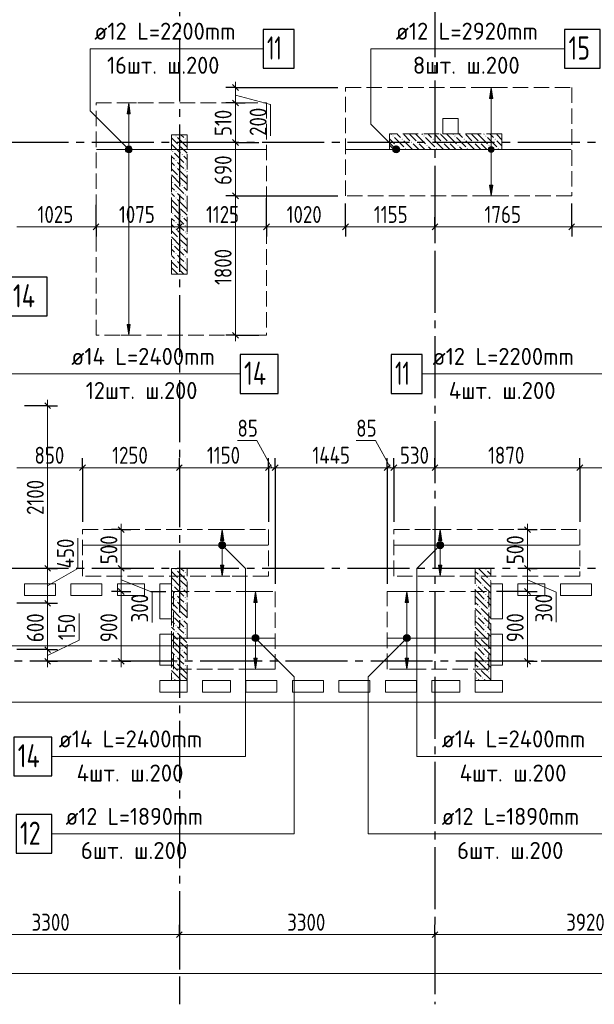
# Model space of a CAD drawing. Header units: millimetres. Extents: x 0 to 61017, y 0 to 42000.
# Tile 11 of 30: x 29479 to 36897, y 15970 to 28686. Entities that reach past the tile are written whole.
import ezdxf

# ---------------------------------------------------------------- set-up
doc = ezdxf.new("R2010")
doc.units = ezdxf.units.MM
doc.linetypes.add('______2', pattern=[270, 200, -70])
doc.linetypes.add('______5', pattern=[1100, 800, -100, 100, -100])
for name, color, linetype, lineweight in [('Standard', 7, 'Continuous', 25), ('ДОП Верх по Х', 7, 'Continuous', 25), ('ЖБ Пилон', 180, 'Continuous', 25), ('Оси', 40, '______5', 18), ('Позиционная метка номер позиции', 7, 'Continuous', 13), ('Примечания', 7, 'Continuous', 25)]:
    doc.layers.add(name, color=color, linetype=linetype, lineweight=lineweight)
doc.layers.add('ЖБ Перекрытие верхний уровень', color=7, linetype='Continuous', lineweight=25, true_color=0xe0e0ff)
doc.styles.add('GOST 2.304-81', font='txt')
doc.styles.add('ISOCPEUR', font='txt')

msp = doc.modelspace()

# ---------------------------------------------------------------- hatches: boundary and pattern name
at = {"layer": 'ДОП Верх по Х', "linetype": 'Continuous', "lineweight": 13, "transparency": 33554687}
for points in [[(35585, 27670), (35565, 27810), (35545, 27670)], [(30907, 27470), (30887, 27610), (30867, 27470)], [(30849, 27010), (30924, 27010), (30919, 27029)], [(30849, 27010), (30919, 27029), (30855, 27029)], [(30855, 26991), (30924, 27010), (30849, 27010)], [(30855, 27029), (30919, 27029), (30906, 27042)], [(30855, 27029), (30906, 27042), (30868, 27042)], [(30855, 26991), (30919, 26991), (30924, 27010)], [(30868, 26978), (30919, 26991), (30855, 26991)], [(30868, 27042), (30906, 27042), (30887, 27048)], [(30868, 26978), (30906, 26978), (30919, 26991)], [(30906, 26978), (30868, 26978), (30887, 26972)], [(35527, 27010), (35602, 27010), (35597, 27029)], [(35527, 27010), (35597, 27029), (35533, 27029)], [(35533, 26991), (35602, 27010), (35527, 27010)], [(35533, 27029), (35597, 27029), (35584, 27042)], [(35533, 27029), (35584, 27042), (35546, 27042)], [(35533, 26991), (35597, 26991), (35602, 27010)], [(35546, 26978), (35597, 26991), (35533, 26991)], [(35546, 27042), (35584, 27042), (35565, 27048)], [(35546, 26978), (35584, 26978), (35597, 26991)], [(35584, 26978), (35546, 26978), (35565, 26972)], [(32113, 21960), (32093, 22100), (32073, 21960)], [(34927, 21960), (34907, 22100), (34887, 21960)], [(32056, 21900), (32131, 21900), (32126, 21919)], [(32056, 21900), (32126, 21919), (32061, 21919)], [(32061, 21881), (32131, 21900), (32056, 21900)], [(32061, 21919), (32126, 21919), (32112, 21932)], [(32061, 21919), (32112, 21932), (32075, 21932)], [(32061, 21881), (32126, 21881), (32131, 21900)], [(32075, 21868), (32126, 21881), (32061, 21881)], [(32075, 21932), (32112, 21932), (32093, 21938)], [(32075, 21868), (32112, 21868), (32126, 21881)], [(34869, 21900), (34944, 21900), (34939, 21919)], [(34869, 21900), (34939, 21919), (34874, 21919)], [(34874, 21881), (34944, 21900), (34869, 21900)], [(34874, 21919), (34939, 21919), (34925, 21932)], [(34874, 21919), (34925, 21932), (34888, 21932)], [(34874, 21881), (34939, 21881), (34944, 21900)], [(34888, 21868), (34939, 21881), (34874, 21881)], [(34888, 21932), (34925, 21932), (34907, 21938)], [(34888, 21868), (34925, 21868), (34939, 21881)], [(32112, 21868), (32075, 21868), (32093, 21862)], [(34925, 21868), (34888, 21868), (34907, 21862)], [(32543, 21160), (32523, 21300), (32503, 21160)], [(34497, 21160), (34477, 21300), (34457, 21160)], [(32490, 20719), (32555, 20719), (32541, 20732)], [(32490, 20719), (32541, 20732), (32504, 20732)], [(32504, 20732), (32541, 20732), (32523, 20738)], [(34445, 20719), (34509, 20719), (34496, 20732)], [(34445, 20719), (34496, 20732), (34458, 20732)], [(34458, 20732), (34496, 20732), (34477, 20738)], [(32485, 20700), (32560, 20700), (32555, 20719)], [(32485, 20700), (32555, 20719), (32490, 20719)], [(32490, 20681), (32560, 20700), (32485, 20700)], [(32490, 20681), (32555, 20681), (32560, 20700)], [(32504, 20668), (32555, 20681), (32490, 20681)], [(32504, 20668), (32541, 20668), (32555, 20681)], [(32541, 20668), (32504, 20668), (32523, 20662)], [(34440, 20700), (34515, 20700), (34509, 20719)], [(34440, 20700), (34509, 20719), (34445, 20719)], [(34445, 20681), (34515, 20700), (34440, 20700)], [(34445, 20681), (34509, 20681), (34515, 20700)], [(34458, 20668), (34509, 20681), (34445, 20681)], [(34458, 20668), (34496, 20668), (34509, 20681)], [(34496, 20668), (34458, 20668), (34477, 20662)]]:
    msp.add_hatch(color=7, dxfattribs=at).paths.add_polyline_path(points)
for points in [[(35585, 26550), (35565, 26410), (35545, 26550)], [(30907, 24750), (30887, 24610), (30867, 24750)], [(32113, 21640), (32093, 21500), (32073, 21640)], [(34927, 21640), (34907, 21500), (34887, 21640)], [(32543, 20440), (32523, 20300), (32503, 20440)], [(34497, 20440), (34477, 20300), (34457, 20440)]]:
    msp.add_hatch(color=7, dxfattribs=at).paths.add_polyline_path(points, flags=16)
at = {"layer": 'ЖБ Пилон', "linetype": 'Continuous', "lineweight": 18, "transparency": 33554687}
for points in [[(31490, 27183), (31497, 27190), (31503, 27183), (31497, 27177)], [(31610, 27143), (31617, 27150), (31623, 27143), (31617, 27137)], [(34290, 27183), (34297, 27190), (34303, 27183), (34297, 27177)], [(34410, 27143), (34417, 27150), (34423, 27143), (34417, 27137)], [(34530, 27103), (34537, 27110), (34543, 27103), (34537, 27097)], [(34610, 27103), (34617, 27110), (34623, 27103), (34617, 27097)], [(34690, 27183), (34697, 27190), (34703, 27183), (34697, 27177)], [(34810, 27143), (34817, 27150), (34823, 27143), (34817, 27137)], [(34930, 27103), (34937, 27110), (34943, 27103), (34937, 27097)], [(35010, 27103), (35017, 27110), (35023, 27103), (35017, 27097)], [(35090, 27183), (35097, 27190), (35103, 27183), (35097, 27177)], [(35210, 27143), (35217, 27150), (35223, 27143), (35217, 27137)], [(35330, 27103), (35337, 27110), (35343, 27103), (35337, 27097)], [(35410, 27103), (35417, 27110), (35423, 27103), (35417, 27097)], [(35490, 27183), (35497, 27190), (35503, 27183), (35497, 27177)], [(35610, 27143), (35617, 27150), (35623, 27143), (35617, 27137)], [(31450, 26983), (31457, 26990), (31463, 26983), (31457, 26977)], [(31530, 27063), (31537, 27070), (31543, 27063), (31537, 27057)], [(34330, 27063), (34337, 27070), (34343, 27063), (34337, 27057)], [(34450, 27023), (34457, 27030), (34463, 27023), (34457, 27017)], [(34730, 27063), (34737, 27070), (34743, 27063), (34737, 27057)], [(34850, 27023), (34857, 27030), (34863, 27023), (34857, 27017)], [(35130, 27063), (35137, 27070), (35143, 27063), (35137, 27057)], [(35250, 27023), (35257, 27030), (35263, 27023), (35257, 27017)], [(35530, 27063), (35537, 27070), (35543, 27063), (35537, 27057)], [(35650, 27023), (35657, 27030), (35663, 27023), (35657, 27017)], [(31490, 26863), (31497, 26870), (31503, 26863), (31497, 26857)], [(31570, 26943), (31577, 26950), (31583, 26943), (31577, 26937)], [(31490, 26783), (31497, 26790), (31503, 26783), (31497, 26777)], [(31610, 26823), (31617, 26830), (31623, 26823), (31617, 26817)], [(31610, 26743), (31617, 26750), (31623, 26743), (31617, 26737)], [(31450, 26583), (31457, 26590), (31463, 26583), (31457, 26577)], [(31530, 26663), (31537, 26670), (31543, 26663), (31537, 26657)], [(31490, 26463), (31497, 26470), (31503, 26463), (31497, 26457)], [(31570, 26543), (31577, 26550), (31583, 26543), (31577, 26537)], [(31490, 26383), (31497, 26390), (31503, 26383), (31497, 26377)], [(31610, 26423), (31617, 26430), (31623, 26423), (31617, 26417)], [(31610, 26343), (31617, 26350), (31623, 26343), (31617, 26337)], [(31530, 26263), (31537, 26270), (31543, 26263), (31537, 26257)], [(31450, 26183), (31457, 26190), (31463, 26183), (31457, 26177)], [(31490, 26063), (31497, 26070), (31503, 26063), (31497, 26057)], [(31570, 26143), (31577, 26150), (31583, 26143), (31577, 26137)], [(31490, 25983), (31497, 25990), (31503, 25983), (31497, 25977)], [(31610, 26023), (31617, 26030), (31623, 26023), (31617, 26017)], [(31610, 25943), (31617, 25950), (31623, 25943), (31617, 25937)], [(31530, 25863), (31537, 25870), (31543, 25863), (31537, 25857)], [(31450, 25783), (31457, 25790), (31463, 25783), (31457, 25777)], [(31570, 25743), (31577, 25750), (31583, 25743), (31577, 25737)], [(31490, 25663), (31497, 25670), (31503, 25663), (31497, 25657)], [(31490, 25583), (31497, 25590), (31503, 25583), (31497, 25577)], [(31610, 25623), (31617, 25630), (31623, 25623), (31617, 25617)], [(31530, 25463), (31537, 25470), (31543, 25463), (31537, 25457)], [(31610, 25543), (31617, 25550), (31623, 25543), (31617, 25537)], [(31490, 21583), (31497, 21590), (31503, 21583), (31497, 21577)], [(31610, 21543), (31617, 21550), (31623, 21543), (31617, 21537)], [(35410, 21503), (35417, 21510), (35423, 21503), (35417, 21497)], [(35490, 21583), (35497, 21590), (35503, 21583), (35497, 21577)], [(31450, 21383), (31457, 21390), (31463, 21383), (31457, 21377)], [(31530, 21463), (31537, 21470), (31543, 21463), (31537, 21457)], [(35370, 21383), (35377, 21390), (35383, 21383), (35377, 21377)], [(35450, 21383), (35457, 21390), (35463, 21383), (35457, 21377)], [(35530, 21463), (35537, 21470), (35543, 21463), (35537, 21457)], [(31490, 21263), (31497, 21270), (31503, 21263), (31497, 21257)], [(31570, 21343), (31577, 21350), (31583, 21343), (31577, 21337)], [(35490, 21263), (35497, 21270), (35503, 21263), (35497, 21257)], [(31490, 21183), (31497, 21190), (31503, 21183), (31497, 21177)], [(31610, 21223), (31617, 21230), (31623, 21223), (31617, 21217)], [(31610, 21143), (31617, 21150), (31623, 21143), (31617, 21137)], [(35410, 21103), (35417, 21110), (35423, 21103), (35417, 21097)], [(35490, 21183), (35497, 21190), (35503, 21183), (35497, 21177)], [(31450, 20983), (31457, 20990), (31463, 20983), (31457, 20977)], [(31530, 21063), (31537, 21070), (31543, 21063), (31537, 21057)], [(35370, 20983), (35377, 20990), (35383, 20983), (35377, 20977)], [(35450, 20983), (35457, 20990), (35463, 20983), (35457, 20977)], [(35530, 21063), (35537, 21070), (35543, 21063), (35537, 21057)], [(31490, 20863), (31497, 20870), (31503, 20863), (31497, 20857)], [(31570, 20943), (31577, 20950), (31583, 20943), (31577, 20937)], [(35490, 20863), (35497, 20870), (35503, 20863), (35497, 20857)], [(31490, 20783), (31497, 20790), (31503, 20783), (31497, 20777)], [(31610, 20823), (31617, 20830), (31623, 20823), (31617, 20817)], [(31610, 20743), (31617, 20750), (31623, 20743), (31617, 20737)], [(35490, 20783), (35497, 20790), (35503, 20783), (35497, 20777)], [(31530, 20663), (31537, 20670), (31543, 20663), (31537, 20657)], [(35410, 20703), (35417, 20710), (35423, 20703), (35417, 20697)], [(35530, 20663), (35537, 20670), (35543, 20663), (35537, 20657)], [(31450, 20583), (31457, 20590), (31463, 20583), (31457, 20577)], [(31570, 20543), (31577, 20550), (31583, 20543), (31577, 20537)], [(35370, 20583), (35377, 20590), (35383, 20583), (35377, 20577)], [(35450, 20583), (35457, 20590), (35463, 20583), (35457, 20577)], [(31490, 20463), (31497, 20470), (31503, 20463), (31497, 20457)], [(31490, 20383), (31497, 20390), (31503, 20383), (31497, 20377)], [(31610, 20423), (31617, 20430), (31623, 20423), (31617, 20417)], [(31610, 20343), (31617, 20350), (31623, 20343), (31617, 20337)], [(35490, 20463), (35497, 20470), (35503, 20463), (35497, 20457)], [(35490, 20383), (35497, 20390), (35503, 20383), (35497, 20377)], [(31530, 20263), (31537, 20270), (31543, 20263), (31537, 20257)], [(35410, 20303), (35417, 20310), (35423, 20303), (35417, 20297)], [(35530, 20263), (35537, 20270), (35543, 20263), (35537, 20257)], [(31450, 20183), (31457, 20190), (31463, 20183), (31457, 20177)], [(35370, 20183), (35377, 20190), (35383, 20183), (35377, 20177)], [(35450, 20183), (35457, 20190), (35463, 20183), (35457, 20177)]]:
    msp.add_hatch(color=7, dxfattribs=at).paths.add_polyline_path(points, flags=16)
at = {"layer": 'Позиционная метка номер позиции', "linetype": 'Continuous', "lineweight": 13, "transparency": 33554687}
for points in [[(30855, 26978), (30898, 27053), (30843, 26999)], [(30843, 26999), (30898, 27053), (30875, 27053)], [(30843, 26999), (30875, 27053), (30843, 27021)], [(30843, 27021), (30875, 27053), (30855, 27042)], [(30855, 26978), (30919, 27042), (30898, 27053)], [(30875, 26967), (30919, 27042), (30855, 26978)], [(30875, 26967), (30930, 27021), (30919, 27042)], [(30898, 26967), (30930, 27021), (30875, 26967)], [(30898, 26967), (30930, 26999), (30930, 27021)], [(30930, 26999), (30898, 26967), (30919, 26978)], [(34307, 26978), (34350, 27053), (34296, 26999)], [(34296, 26999), (34350, 27053), (34328, 27053)], [(34296, 26999), (34328, 27053), (34296, 27021)], [(34296, 27021), (34328, 27053), (34307, 27042)], [(34307, 26978), (34371, 27042), (34350, 27053)], [(34328, 26967), (34371, 27042), (34307, 26978)], [(34328, 26967), (34382, 27021), (34371, 27042)], [(34350, 26967), (34382, 27021), (34328, 26967)], [(34350, 26967), (34382, 26999), (34382, 27021)], [(34382, 26999), (34350, 26967), (34371, 26978)], [(32050, 21911), (32082, 21943), (32062, 21932)], [(32082, 21943), (32050, 21911), (32050, 21889)], [(32082, 21943), (32050, 21889), (32105, 21943)], [(32105, 21943), (32050, 21889), (32062, 21868)], [(32105, 21943), (32062, 21868), (32125, 21932)], [(32125, 21932), (32062, 21868), (32082, 21857)], [(32125, 21932), (32082, 21857), (32137, 21911)], [(32137, 21911), (32082, 21857), (32105, 21857)], [(32137, 21911), (32105, 21857), (32137, 21889)], [(32137, 21889), (32105, 21857), (32125, 21868)], [(34938, 21868), (34875, 21932), (34863, 21911)], [(34938, 21868), (34863, 21911), (34918, 21857)], [(34918, 21857), (34863, 21911), (34863, 21889)], [(34918, 21857), (34863, 21889), (34895, 21857)], [(34895, 21857), (34863, 21889), (34875, 21868)], [(34950, 21889), (34895, 21943), (34875, 21932)], [(34950, 21889), (34875, 21932), (34938, 21868)], [(34950, 21911), (34918, 21943), (34895, 21943)], [(34950, 21911), (34895, 21943), (34950, 21889)], [(34918, 21943), (34950, 21911), (34938, 21932)], [(32479, 20711), (32511, 20743), (32491, 20732)], [(32511, 20743), (32479, 20711), (32479, 20689)], [(32511, 20743), (32479, 20689), (32534, 20743)], [(32534, 20743), (32479, 20689), (32491, 20668)], [(32534, 20743), (32491, 20668), (32555, 20732)], [(32555, 20732), (32491, 20668), (32511, 20657)], [(32555, 20732), (32511, 20657), (32566, 20711)], [(34509, 20668), (34445, 20732), (34434, 20711)], [(34521, 20689), (34466, 20743), (34445, 20732)], [(34521, 20689), (34445, 20732), (34509, 20668)], [(34521, 20711), (34489, 20743), (34466, 20743)], [(34521, 20711), (34466, 20743), (34521, 20689)], [(34489, 20743), (34521, 20711), (34509, 20732)], [(32566, 20711), (32511, 20657), (32534, 20657)], [(32566, 20711), (32534, 20657), (32566, 20689)], [(32566, 20689), (32534, 20657), (32555, 20668)], [(34509, 20668), (34434, 20711), (34489, 20657)], [(34489, 20657), (34434, 20711), (34434, 20689)], [(34489, 20657), (34434, 20689), (34466, 20657)], [(34466, 20657), (34434, 20689), (34445, 20668)]]:
    msp.add_hatch(color=7, dxfattribs=at).paths.add_polyline_path(points)

# ---------------------------------------------------------------- linework, layer by layer
at = {"layer": 'Standard', "color": 7, "linetype": 'Continuous', "lineweight": 25, "transparency": 33554687}
for p, q in [((32302, 27772), (32227, 27848)), ((32302, 27572), (32227, 27648)), ((32302, 27063), (32227, 27138)), ((32302, 26372), (32227, 26448)), ((30502, 26048), (30427, 25972)), ((31577, 26048), (31502, 25972)), ((32702, 26048), (32627, 25972)), ((33722, 26048), (33647, 25972)), ((34877, 26048), (34802, 25972)), ((36642, 26048), (36567, 25972)), ((32302, 24572), (32227, 24648)), ((29802, 23738), (29877, 23663)), ((30252, 22862), (30327, 22938)), ((31502, 22862), (31577, 22938)), ((32652, 22862), (32727, 22938)), ((32739, 22862), (32814, 22938)), ((34185, 22862), (34260, 22938)), ((34272, 22862), (34347, 22938)), ((34802, 22862), (34877, 22938)), ((36672, 22862), (36747, 22938)), ((30752, 22138), (30827, 22062)), ((35997, 22138), (36072, 22062)), ((29802, 21638), (29877, 21562)), ((30752, 21638), (30827, 21562)), ((35997, 21638), (36072, 21562)), ((30752, 21338), (30827, 21262)), ((35997, 21338), (36072, 21262)), ((29802, 21187), (29877, 21112)), ((29802, 20587), (29877, 20512)), ((29802, 20438), (29877, 20362)), ((30752, 20438), (30827, 20362)), ((35997, 20438), (36072, 20362)), ((31502, 16833), (31577, 16907)), ((34802, 16833), (34877, 16907))]:
    msp.add_line(p, q, dxfattribs=at)
at = {"layer": 'Standard', "color": 7, "linetype": 'Continuous', "lineweight": 13, "transparency": 33554687}
for p, q in [((32265, 27810), (32265, 27885)), ((32265, 27610), (32265, 27810)), ((32265, 27710), (32717, 27592)), ((32265, 27100), (32265, 27610)), ((32717, 27592), (32717, 27185)), ((32265, 26410), (32265, 27100)), ((30465, 26010), (29440, 26010)), ((31540, 26010), (30465, 26010)), ((32665, 26010), (31540, 26010)), ((33685, 26010), (32665, 26010)), ((34840, 26010), (33685, 26010)), ((36605, 26010), (34840, 26010)), ((37560, 26010), (36605, 26010)), ((32265, 24610), (32265, 24535)), ((29840, 23700), (29840, 23775)), ((32540, 23250), (32290, 23250)), ((32733, 22900), (32540, 23250)), ((34073, 23250), (33823, 23250)), ((34266, 22900), (34073, 23250)), ((29440, 22900), (30290, 22900)), ((30290, 22900), (31540, 22900)), ((31540, 22900), (32690, 22900)), ((32690, 22900), (32777, 22900)), ((32777, 22900), (34223, 22900)), ((34223, 22900), (34310, 22900)), ((34310, 22900), (34840, 22900)), ((34840, 22900), (36710, 22900)), ((36710, 22900), (37560, 22900)), ((30790, 22100), (30790, 22175)), ((36035, 22100), (36035, 22175)), ((30790, 22100), (30790, 21600)), ((36035, 22100), (36035, 21600)), ((30230, 21600), (30230, 21991)), ((29840, 21375), (30230, 21600)), ((29840, 21600), (29840, 21150)), ((30790, 21450), (31188, 21293)), ((36035, 21450), (36404, 21294)), ((30790, 21300), (30790, 20400)), ((31188, 21293), (31188, 20902)), ((36035, 21300), (36035, 20400)), ((36404, 21294), (36404, 20903)), ((29840, 21150), (29840, 20550)), ((30245, 20673), (30245, 21017)), ((29840, 20475), (30245, 20673)), ((29840, 20550), (29840, 20400)), ((29840, 20400), (29840, 20325)), ((30790, 20400), (30790, 20325)), ((36035, 20400), (36035, 20325)), ((28240, 16870), (31540, 16870)), ((31540, 16870), (34840, 16870)), ((34840, 16870), (38760, 16870)), ((49280, 16370), (7200, 16370))]:
    msp.add_line(p, q, dxfattribs=at)
at = {"layer": 'Standard', "color": 251, "linetype": 'Continuous', "lineweight": -3, "true_color": 0x656565, "transparency": 33554687}
for p, q in [((32265, 27810), (32140, 27810)), ((32265, 27810), (32390, 27810)), ((32265, 27810), (33585, 27810)), ((32265, 27610), (32140, 27610)), ((32265, 27610), (32390, 27610)), ((32265, 27610), (32265, 27610)), ((32265, 27100), (32140, 27100)), ((32265, 27100), (32390, 27100)), ((32265, 27100), (32565, 27100)), ((32265, 26410), (32140, 26410)), ((32265, 26410), (32390, 26410)), ((30465, 26010), (30465, 26135)), ((31540, 26010), (31540, 26135)), ((32665, 26010), (32665, 26135)), ((33685, 26010), (33685, 26135)), ((34840, 26010), (34840, 26135)), ((36605, 26010), (36605, 26135)), ((30465, 26010), (30465, 25885)), ((31540, 26010), (31540, 25885)), ((32665, 26010), (32665, 25885)), ((33685, 26010), (33685, 25885)), ((34840, 26010), (34840, 25885)), ((34840, 26010), (34840, 26010)), ((36605, 26010), (36605, 25885)), ((32265, 24610), (32140, 24610)), ((32265, 24610), (32390, 24610)), ((32265, 24610), (32565, 24610)), ((29840, 23700), (29540, 23700)), ((29840, 23700), (29715, 23700)), ((29840, 23700), (29965, 23700)), ((30290, 22900), (30290, 23025)), ((31540, 22900), (31540, 23025)), ((32690, 22900), (32690, 23025)), ((32777, 22900), (32777, 23025)), ((34223, 22900), (34223, 23025)), ((34310, 22900), (34310, 23025)), ((34840, 22900), (34840, 23025)), ((36710, 22900), (36710, 23025)), ((30290, 22900), (30290, 22775)), ((30290, 22900), (30290, 22200)), ((31540, 22900), (31540, 22775)), ((31540, 22900), (31540, 22900)), ((32690, 22900), (32690, 22775)), ((32690, 22900), (32690, 22200)), ((32777, 22900), (32777, 22775)), ((32777, 22900), (32777, 21400)), ((34223, 22900), (34223, 22775)), ((34223, 22900), (34223, 21400)), ((34310, 22900), (34310, 22775)), ((34310, 22900), (34310, 22200)), ((34840, 22900), (34840, 22775)), ((34840, 22900), (34840, 22900)), ((36710, 22900), (36710, 22775)), ((36710, 22900), (36710, 22200)), ((30790, 22100), (30665, 22100)), ((30790, 22100), (30915, 22100)), ((30790, 22100), (30790, 22100)), ((36035, 22100), (35910, 22100)), ((36035, 22100), (36160, 22100)), ((36035, 22100), (36035, 22100)), ((29840, 21600), (29715, 21600)), ((29840, 21600), (29965, 21600)), ((30790, 21600), (30665, 21600)), ((30790, 21600), (30915, 21600)), ((30790, 21600), (30790, 21600)), ((36035, 21600), (35910, 21600)), ((36035, 21600), (36160, 21600)), ((36035, 21600), (36035, 21600)), ((30790, 21300), (30665, 21300)), ((30790, 21300), (30915, 21300)), ((30790, 21300), (30886, 21300)), ((31171, 21300), (31365, 21300)), ((36035, 21300), (35910, 21300)), ((36035, 21300), (36160, 21300)), ((29840, 21150), (29715, 21150)), ((29840, 21150), (29965, 21150)), ((29840, 20550), (29440, 20550)), ((29840, 20550), (29715, 20550)), ((29840, 20550), (29965, 20550)), ((29840, 20400), (29715, 20400)), ((29840, 20400), (29965, 20400)), ((29840, 20400), (29840, 20400)), ((30790, 20400), (30665, 20400)), ((30790, 20400), (30915, 20400)), ((30790, 20400), (30790, 20400)), ((36035, 20400), (35910, 20400)), ((36035, 20400), (36160, 20400)), ((36035, 20400), (36035, 20400)), ((31540, 16870), (31540, 16995)), ((34840, 16870), (34840, 16995)), ((31540, 16870), (31540, 16745)), ((31540, 16870), (31540, 16418)), ((34840, 16870), (34840, 16745)), ((34840, 16870), (34840, 16418))]:
    msp.add_line(p, q, dxfattribs=at)
at = {"layer": 'Standard', "color": 254, "linetype": 'Continuous', "lineweight": 18, "true_color": 0xc4c4ff, "transparency": 33554687}
msp.add_lwpolyline([(7031, 20600), (49449, 20600), (49449, 38400), (7031, 38400), (7031, 20600)], dxfattribs=at)
at = {"layer": 'Standard', "color": 251, "linetype": 'Continuous', "lineweight": -3, "true_color": 0x656565, "transparency": 33554687}
for points in [[(31540, 26010), (31540, 26027), (31540, 26027), (31540, 26027), (31540, 26027), (31540, 26027), (31540, 26027), (31540, 26027), (31540, 26027), (31540, 26027), (31540, 26027), (31540, 26027), (31540, 26027), (31540, 26027), (31540, 26027), (31540, 26027), (31540, 26027), (31540, 26027), (31540, 26027), (31540, 26027), (31540, 26027), (31540, 26027), (31540, 26027), (31540, 26027), (31540, 26027), (31540, 26027), (31540, 26027), (31540, 26027), (31540, 26027), (31540, 26027), (31540, 26027), (31540, 26027), (31540, 26027), (31540, 26027), (31540, 26027), (31540, 26027), (31540, 26027), (31540, 26027), (31540, 26027), (31540, 26353)], [(32265, 26410), (32526, 26410), (32526, 26410), (33585, 26410)], [(32665, 26010), (32665, 26027), (32665, 26027), (32665, 26027), (32665, 26027), (32665, 26027), (32665, 26027), (32665, 26027), (32665, 26027), (32665, 26027), (32665, 26027), (32665, 26027), (32665, 26027), (32665, 26027), (32665, 26027), (32665, 26027), (32665, 26027), (32665, 26027), (32665, 26027), (32665, 26027), (32665, 26027), (32665, 26027), (32665, 26027), (32665, 26027), (32665, 26027), (32665, 26027), (32665, 26027), (32665, 26027), (32665, 26027), (32665, 26027), (32665, 26027), (32665, 26027), (32665, 26027), (32665, 26027), (32665, 26027), (32665, 26027), (32665, 26027), (32665, 26027), (32665, 26027), (32665, 26027), (32665, 26027), (32665, 26381)], [(30465, 26010), (30465, 26027), (30465, 26027), (30465, 26027), (30465, 26027), (30465, 26027), (30465, 26027), (30465, 26027), (30465, 26027), (30465, 26027), (30465, 26027), (30465, 26027), (30465, 26027), (30465, 26027), (30465, 26027), (30465, 26027), (30465, 26027), (30465, 26027), (30465, 26027), (30465, 26027), (30465, 26027), (30465, 26027), (30465, 26027), (30465, 26027), (30465, 26027), (30465, 26027), (30465, 26027), (30465, 26027), (30465, 26027), (30465, 26027), (30465, 26027), (30465, 26027), (30465, 26027), (30465, 26027), (30465, 26027), (30465, 26027), (30465, 26027), (30465, 26295)], [(33685, 26010), (33685, 26027), (33685, 26027), (33685, 26027), (33685, 26027), (33685, 26027), (33685, 26027), (33685, 26027), (33685, 26027), (33685, 26027), (33685, 26027), (33685, 26027), (33685, 26027), (33685, 26027), (33685, 26027), (33685, 26027), (33685, 26027), (33685, 26027), (33685, 26027), (33685, 26027), (33685, 26027), (33685, 26027), (33685, 26027), (33685, 26027), (33685, 26027), (33685, 26027), (33685, 26027), (33685, 26027), (33685, 26027), (33685, 26027), (33685, 26027), (33685, 26027), (33685, 26027), (33685, 26027), (33685, 26027), (33685, 26027), (33685, 26027), (33685, 26027), (33685, 26027), (33685, 26027), (33685, 26027), (33685, 26027), (33685, 26027), (33685, 26310)], [(36605, 26010), (36605, 26027), (36605, 26027), (36605, 26027), (36605, 26027), (36605, 26027), (36605, 26027), (36605, 26027), (36605, 26027), (36605, 26027), (36605, 26027), (36605, 26027), (36605, 26027), (36605, 26027), (36605, 26027), (36605, 26027), (36605, 26027), (36605, 26027), (36605, 26027), (36605, 26027), (36605, 26027), (36605, 26027), (36605, 26027), (36605, 26027), (36605, 26027), (36605, 26027), (36605, 26027), (36605, 26027), (36605, 26027), (36605, 26027), (36605, 26027), (36605, 26027), (36605, 26027), (36605, 26027), (36605, 26027), (36605, 26027), (36605, 26027), (36605, 26027), (36605, 26027), (36605, 26027), (36605, 26027), (36605, 26027), (36605, 26027), (36605, 26027), (36605, 26027), (36605, 26027), (36605, 26027), (36605, 26310)], [(29840, 21600), (29823, 21600), (29823, 21600), (29540, 21600)], [(36035, 21300), (36018, 21300), (36018, 21300), (35635, 21300)], [(29840, 21150), (29823, 21150), (29823, 21150), (29440, 21150)]]:
    msp.add_lwpolyline(points, dxfattribs=at)
at = {"layer": 'Standard', "color": 7, "linetype": 'Continuous', "lineweight": 13, "transparency": 33554687}
for points in [[(32265, 24610), (32265, 25174), (32265, 25174), (32265, 25316), (32265, 25316), (32265, 26410)], [(29840, 23700), (29840, 22206), (29840, 22206), (29840, 22111), (29840, 22111), (29840, 22024), (29840, 22024), (29840, 21600)], [(30790, 21600), (30790, 21572), (30790, 21572), (30790, 21471), (30790, 21471), (30790, 21300)], [(36035, 21600), (36035, 21579), (36035, 21579), (36035, 21465), (36035, 21465), (36035, 21300)]]:
    msp.add_lwpolyline(points, dxfattribs=at)
at = {"layer": 'ДОП Верх по Х', "color": 7, "linetype": 'Continuous', "lineweight": 13, "transparency": 33554687}
for p, q in [((30422, 28310), (32508, 28310)), ((34314, 28310), (36400, 28310)), ((30125, 24110), (32255, 24110)), ((34789, 24110), (36875, 24110)), ((29963, 19170), (32093, 19170)), ((34907, 19170), (37037, 19170)), ((30051, 18170), (32093, 18170)), ((34907, 18170), (36949, 18170))]:
    msp.add_line(p, q, dxfattribs=at)
at = {"layer": 'ДОП Верх по Х', "color": 251, "linetype": 'Continuous', "lineweight": 13, "true_color": 0x494949, "transparency": 33554687}
for p, q in [((35565, 27810), (35465, 27810)), ((35565, 27810), (35545, 27670)), ((35585, 27670), (35565, 27810)), ((35565, 27810), (35665, 27810)), ((35565, 27810), (35565, 27810)), ((30887, 27610), (30787, 27610)), ((30887, 27610), (30867, 27470)), ((30907, 27470), (30887, 27610)), ((30887, 27610), (30987, 27610)), ((30887, 27610), (30887, 27610)), ((35545, 27670), (35585, 27670)), ((35565, 27040), (35565, 27670)), ((30867, 27470), (30907, 27470)), ((30887, 27040), (30887, 27470)), ((30849, 27010), (30849, 27010)), ((30887, 24750), (30887, 26980)), ((30924, 27010), (30924, 27010)), ((35527, 27010), (35527, 27010)), ((35565, 26550), (35565, 26980)), ((35602, 27010), (35602, 27010)), ((35565, 26410), (35545, 26550)), ((35545, 26550), (35585, 26550)), ((35585, 26550), (35565, 26410)), ((35565, 26410), (35465, 26410)), ((35565, 26410), (35665, 26410)), ((35565, 26410), (35565, 26410)), ((30887, 24610), (30867, 24750)), ((30867, 24750), (30907, 24750)), ((30907, 24750), (30887, 24610)), ((30887, 24610), (30787, 24610)), ((30887, 24610), (30987, 24610)), ((30887, 24610), (30887, 24610)), ((32093, 22100), (31993, 22100)), ((32093, 22100), (32073, 21960)), ((32113, 21960), (32093, 22100)), ((32093, 22100), (32193, 22100)), ((32093, 22100), (32093, 22100)), ((34907, 22100), (34807, 22100)), ((34907, 22100), (34887, 21960)), ((34927, 21960), (34907, 22100)), ((34907, 22100), (35007, 22100)), ((34907, 22100), (34907, 22100)), ((32056, 21900), (32056, 21900)), ((32073, 21960), (32113, 21960)), ((32093, 21930), (32093, 21960)), ((32131, 21900), (32131, 21900)), ((34869, 21900), (34869, 21900)), ((34887, 21960), (34927, 21960)), ((34907, 21930), (34907, 21960)), ((34944, 21900), (34944, 21900)), ((32093, 21640), (32093, 21870)), ((34907, 21640), (34907, 21870)), ((32093, 21500), (32073, 21640)), ((32073, 21640), (32113, 21640)), ((32113, 21640), (32093, 21500)), ((34907, 21500), (34887, 21640)), ((34887, 21640), (34927, 21640)), ((34927, 21640), (34907, 21500)), ((32093, 21500), (31993, 21500)), ((32093, 21500), (32193, 21500)), ((32093, 21500), (32093, 21500)), ((34907, 21500), (34807, 21500)), ((34907, 21500), (35007, 21500)), ((34907, 21500), (34907, 21500)), ((32523, 21300), (32423, 21300)), ((32523, 21300), (32503, 21160)), ((32543, 21160), (32523, 21300)), ((32523, 21300), (32623, 21300)), ((32523, 21300), (32523, 21300)), ((34477, 21300), (34377, 21300)), ((34477, 21300), (34457, 21160)), ((34497, 21160), (34477, 21300)), ((34477, 21300), (34577, 21300)), ((34477, 21300), (34477, 21300)), ((32503, 21160), (32543, 21160)), ((32523, 20730), (32523, 21160)), ((34457, 21160), (34497, 21160)), ((34477, 20730), (34477, 21160)), ((32485, 20700), (32485, 20700)), ((32523, 20440), (32523, 20670)), ((32560, 20700), (32560, 20700)), ((34440, 20700), (34440, 20700)), ((34477, 20440), (34477, 20670)), ((34515, 20700), (34515, 20700)), ((32523, 20300), (32503, 20440)), ((32503, 20440), (32543, 20440)), ((32543, 20440), (32523, 20300)), ((34477, 20300), (34457, 20440)), ((34457, 20440), (34497, 20440)), ((34497, 20440), (34477, 20300)), ((32523, 20300), (32423, 20300)), ((32523, 20300), (32623, 20300)), ((32523, 20300), (32523, 20300)), ((34477, 20300), (34377, 20300)), ((34477, 20300), (34577, 20300)), ((34477, 20300), (34477, 20300))]:
    msp.add_line(p, q, dxfattribs=at)
at = {"layer": 'ДОП Верх по Х', "color": 7, "linetype": 'Continuous', "lineweight": 18, "transparency": 33554687}
for p, q in [((30471, 27010), (32659, 27010)), ((33691, 27010), (36599, 27010)), ((32683, 21900), (30297, 21900)), ((34317, 21900), (36703, 21900)), ((32771, 20700), (31471, 20700)), ((34229, 20700), (35529, 20700))]:
    msp.add_line(p, q, dxfattribs=at)
at = {"layer": 'ДОП Верх по Х', "color": 7, "linetype": 'Continuous', "lineweight": 25, "transparency": 33554687}
for points in [[(32622, 28060), (33022, 28060), (33022, 28560), (32622, 28560), (32622, 28060)], [(36514, 28060), (36974, 28060), (36974, 28560), (36514, 28560), (36514, 28060)], [(29342, 24860), (29832, 24860), (29832, 25360), (29342, 25360), (29342, 24860)], [(32325, 23860), (32815, 23860), (32815, 24360), (32325, 24360), (32325, 23860)], [(34275, 23860), (34675, 23860), (34675, 24360), (34275, 24360), (34275, 23860)], [(29403, 18920), (29893, 18920), (29893, 19420), (29403, 19420), (29403, 18920)], [(29433, 17920), (29893, 17920), (29893, 18420), (29433, 18420), (29433, 17920)]]:
    msp.add_lwpolyline(points, dxfattribs=at)
at = {"layer": 'ДОП Верх по Х', "color": 251, "linetype": 'Continuous', "lineweight": 13, "true_color": 0x494949, "transparency": 33554687}
for centre in [(30887, 27010), (35565, 27010), (32093, 21900), (34907, 21900), (32523, 20700), (34477, 20700)]:
    msp.add_circle(centre, 37.5, dxfattribs=at)
at = {"layer": 'ЖБ Перекрытие верхний уровень', "color": 7, "linetype": 'Continuous', "lineweight": 18, "transparency": 33554687}
for p, q in [((35140, 27410), (34940, 27410)), ((34940, 27410), (34940, 27210)), ((35140, 27210), (35140, 27410)), ((34940, 27210), (35140, 27210)), ((29540, 21250), (29540, 21400)), ((29540, 21400), (29940, 21400)), ((29940, 21400), (29940, 21250)), ((30140, 21250), (30140, 21400)), ((30140, 21400), (30540, 21400)), ((30540, 21400), (30540, 21250)), ((30740, 21250), (30740, 21400)), ((30740, 21400), (31090, 21400)), ((31090, 21400), (31090, 21250)), ((31290, 20950), (31290, 21400)), ((31290, 21400), (31440, 21400)), ((31440, 21400), (31440, 20950)), ((35560, 20950), (35560, 21400)), ((35560, 21400), (35710, 21400)), ((35710, 21400), (35710, 20950)), ((35910, 21250), (35910, 21400)), ((35910, 21400), (36260, 21400)), ((36260, 21400), (36260, 21250)), ((36460, 21250), (36460, 21400)), ((36460, 21400), (36860, 21400)), ((36860, 21400), (36860, 21250)), ((29940, 21250), (29540, 21250)), ((30540, 21250), (30140, 21250)), ((31090, 21250), (30740, 21250)), ((36260, 21250), (35910, 21250)), ((36860, 21250), (36460, 21250)), ((31440, 20950), (31290, 20950)), ((35710, 20950), (35560, 20950)), ((31290, 20350), (31290, 20750)), ((31290, 20750), (31440, 20750)), ((31440, 20750), (31440, 20350)), ((35560, 20750), (35710, 20750)), ((35560, 20350), (35560, 20750)), ((35710, 20750), (35710, 20350)), ((31440, 20350), (31290, 20350)), ((35710, 20350), (35560, 20350)), ((31290, 20000), (31290, 20150)), ((31290, 20150), (31640, 20150)), ((31640, 20150), (31640, 20000)), ((31840, 20000), (31840, 20150)), ((31840, 20150), (32200, 20150)), ((32200, 20150), (32200, 20000)), ((32400, 20000), (32400, 20150)), ((32400, 20150), (32800, 20150)), ((32800, 20150), (32800, 20000)), ((33000, 20000), (33000, 20150)), ((33000, 20150), (33400, 20150)), ((33400, 20150), (33400, 20000)), ((33600, 20000), (33600, 20150)), ((33600, 20150), (34000, 20150)), ((34000, 20150), (34000, 20000)), ((34200, 20000), (34200, 20150)), ((34200, 20150), (34600, 20150)), ((34600, 20150), (34600, 20000)), ((34800, 20150), (35160, 20150)), ((34800, 20000), (34800, 20150)), ((35160, 20150), (35160, 20000)), ((35360, 20000), (35360, 20150)), ((35360, 20150), (35710, 20150)), ((35710, 20150), (35710, 20000)), ((31640, 20000), (31290, 20000)), ((32200, 20000), (31840, 20000)), ((32800, 20000), (32400, 20000)), ((33400, 20000), (33000, 20000)), ((34000, 20000), (33600, 20000)), ((34600, 20000), (34200, 20000)), ((35160, 20000), (34800, 20000)), ((35710, 20000), (35360, 20000)), ((28240, 19870), (49710, 19870))]:
    msp.add_line(p, q, dxfattribs=at)
at = {"layer": 'ЖБ Пилон', "color": 253, "linetype": '______2', "lineweight": 13, "true_color": 0xa0a0a0, "transparency": 33554687}
for p, q in [((31440, 27200), (31440, 25400)), ((31640, 27200), (31440, 27200)), ((31640, 25400), (31640, 27200)), ((35705, 27210), (34255, 27210)), ((34255, 27210), (34255, 27010)), ((35705, 27010), (35705, 27210)), ((34255, 27010), (35705, 27010)), ((31440, 25400), (31640, 25400)), ((31440, 21600), (31440, 20150)), ((31640, 21600), (31440, 21600)), ((31640, 20150), (31640, 21600)), ((35360, 21600), (35360, 20150)), ((35560, 21600), (35360, 21600)), ((35560, 20150), (35560, 21600)), ((31440, 20150), (31640, 20150)), ((35360, 20150), (35560, 20150))]:
    msp.add_line(p, q, dxfattribs=at)
at = {"layer": 'ЖБ Пилон', "color": 9, "linetype": 'Continuous', "lineweight": 18, "true_color": 0xc7c7c7, "transparency": 33554687}
for p, q in [((31440, 27160), (31517, 27083)), ((31517, 27163), (31637, 27043)), ((31597, 27163), (31560, 27200)), ((31637, 27123), (31640, 27120)), ((34255, 27145), (34317, 27083)), ((34270, 27210), (34277, 27203)), ((34317, 27163), (34437, 27043)), ((34357, 27203), (34350, 27210)), ((34397, 27163), (34357, 27203)), ((34437, 27203), (34517, 27123)), ((34437, 27123), (34550, 27010)), ((34517, 27203), (34510, 27210)), ((34517, 27203), (34597, 27123)), ((34590, 27210), (34597, 27203)), ((34597, 27203), (34717, 27083)), ((34670, 27210), (34677, 27203)), ((34717, 27163), (34837, 27043)), ((34757, 27203), (34750, 27210)), ((34797, 27163), (34757, 27203)), ((34837, 27203), (34917, 27123)), ((34837, 27123), (34950, 27010)), ((34917, 27203), (34910, 27210)), ((34917, 27203), (34997, 27123)), ((34990, 27210), (34997, 27203)), ((34997, 27203), (35117, 27083)), ((35070, 27210), (35077, 27203)), ((35117, 27163), (35237, 27043)), ((35157, 27203), (35150, 27210)), ((35197, 27163), (35157, 27203)), ((35237, 27203), (35317, 27123)), ((35237, 27123), (35350, 27010)), ((35317, 27203), (35310, 27210)), ((35317, 27203), (35397, 27123)), ((35390, 27210), (35397, 27203)), ((35397, 27203), (35517, 27083)), ((35470, 27210), (35477, 27203)), ((35517, 27163), (35637, 27043)), ((35557, 27203), (35550, 27210)), ((35597, 27163), (35557, 27203)), ((35637, 27203), (35705, 27135)), ((35637, 27123), (35705, 27055)), ((31440, 27080), (31557, 26963)), ((31477, 26963), (31597, 26843)), ((31557, 27043), (31640, 26960)), ((34255, 27065), (34310, 27010)), ((34357, 27043), (34390, 27010)), ((34597, 27043), (34557, 27083)), ((34630, 27010), (34597, 27043)), ((34637, 27083), (34710, 27010)), ((34757, 27043), (34790, 27010)), ((34997, 27043), (34957, 27083)), ((35030, 27010), (34997, 27043)), ((35037, 27083), (35110, 27010)), ((35157, 27043), (35190, 27010)), ((35397, 27043), (35357, 27083)), ((35430, 27010), (35397, 27043)), ((35437, 27083), (35510, 27010)), ((35557, 27043), (35590, 27010)), ((31440, 26920), (31477, 26883)), ((31440, 26840), (31477, 26803)), ((31557, 26803), (31517, 26843)), ((31640, 26880), (31597, 26923)), ((31440, 26760), (31517, 26683)), ((31517, 26763), (31637, 26643)), ((31597, 26763), (31557, 26803)), ((31637, 26803), (31640, 26800)), ((31637, 26723), (31640, 26720)), ((31440, 26680), (31557, 26563)), ((31557, 26643), (31640, 26560)), ((31440, 26520), (31477, 26483)), ((31477, 26563), (31597, 26443)), ((31640, 26480), (31597, 26523)), ((31440, 26440), (31477, 26403)), ((31440, 26360), (31517, 26283)), ((31557, 26403), (31517, 26443)), ((31517, 26363), (31637, 26243)), ((31597, 26363), (31557, 26403)), ((31637, 26403), (31640, 26400)), ((31637, 26323), (31640, 26320)), ((31440, 26280), (31557, 26163)), ((31557, 26243), (31640, 26160)), ((31440, 26120), (31477, 26083)), ((31477, 26163), (31597, 26043)), ((31640, 26080), (31597, 26123)), ((31440, 26040), (31477, 26003)), ((31440, 25960), (31517, 25883)), ((31557, 26003), (31517, 26043)), ((31517, 25963), (31637, 25843)), ((31597, 25963), (31557, 26003)), ((31637, 26003), (31640, 26000)), ((31440, 25880), (31557, 25763)), ((31557, 25843), (31640, 25760)), ((31637, 25923), (31640, 25920)), ((31440, 25720), (31477, 25683)), ((31477, 25763), (31597, 25643)), ((31640, 25680), (31597, 25723)), ((31440, 25640), (31477, 25603)), ((31440, 25560), (31517, 25483)), ((31557, 25603), (31517, 25643)), ((31517, 25563), (31637, 25443)), ((31597, 25563), (31557, 25603)), ((31637, 25603), (31640, 25600)), ((31440, 25480), (31520, 25400)), ((31557, 25443), (31600, 25400)), ((31637, 25523), (31640, 25520)), ((31440, 21560), (31517, 21483)), ((31517, 21563), (31637, 21443)), ((31597, 21563), (31560, 21600)), ((31637, 21523), (31640, 21520)), ((35360, 21560), (35397, 21523)), ((35400, 21600), (35517, 21483)), ((35517, 21563), (35560, 21520)), ((31440, 21480), (31557, 21363)), ((31477, 21363), (31597, 21243)), ((31557, 21443), (31640, 21360)), ((35397, 21443), (35360, 21480)), ((35437, 21403), (35397, 21443)), ((35397, 21363), (35477, 21283)), ((35437, 21483), (35557, 21363)), ((35477, 21363), (35560, 21280)), ((35557, 21443), (35560, 21440)), ((31440, 21320), (31477, 21283)), ((31440, 21240), (31477, 21203)), ((31557, 21203), (31517, 21243)), ((31640, 21280), (31597, 21323)), ((35397, 21283), (35360, 21320)), ((35360, 21240), (35397, 21203)), ((35397, 21283), (35477, 21203)), ((35557, 21203), (35517, 21243)), ((31440, 21160), (31517, 21083)), ((31517, 21163), (31637, 21043)), ((31597, 21163), (31557, 21203)), ((31637, 21203), (31640, 21200)), ((31637, 21123), (31640, 21120)), ((35360, 21160), (35397, 21123)), ((35397, 21203), (35517, 21083)), ((35517, 21163), (35560, 21120)), ((35560, 21200), (35557, 21203)), ((31440, 21080), (31557, 20963)), ((31557, 21043), (31640, 20960)), ((35397, 21043), (35360, 21080)), ((35437, 21003), (35397, 21043)), ((35437, 21083), (35557, 20963)), ((35557, 21043), (35560, 21040)), ((31440, 20920), (31477, 20883)), ((31477, 20963), (31597, 20843)), ((31640, 20880), (31597, 20923)), ((35397, 20883), (35360, 20920)), ((35397, 20963), (35477, 20883)), ((35397, 20883), (35477, 20803)), ((35477, 20963), (35560, 20880)), ((31440, 20840), (31477, 20803)), ((31440, 20760), (31517, 20683)), ((31557, 20803), (31517, 20843)), ((31517, 20763), (31637, 20643)), ((31597, 20763), (31557, 20803)), ((31637, 20803), (31640, 20800)), ((35360, 20840), (35397, 20803)), ((35360, 20760), (35397, 20723)), ((35397, 20803), (35517, 20683)), ((35557, 20803), (35517, 20843)), ((35517, 20763), (35560, 20720)), ((35560, 20800), (35557, 20803)), ((31440, 20680), (31557, 20563)), ((31557, 20643), (31640, 20560)), ((31637, 20723), (31640, 20720)), ((35397, 20643), (35360, 20680)), ((35437, 20603), (35397, 20643)), ((35437, 20683), (35557, 20563)), ((35557, 20643), (35560, 20640)), ((31440, 20520), (31477, 20483)), ((31477, 20563), (31597, 20443)), ((31640, 20480), (31597, 20523)), ((35397, 20483), (35360, 20520)), ((35397, 20563), (35477, 20483)), ((35397, 20483), (35477, 20403)), ((35477, 20563), (35560, 20480)), ((31440, 20440), (31477, 20403)), ((31440, 20360), (31517, 20283)), ((31557, 20403), (31517, 20443)), ((31517, 20363), (31637, 20243)), ((31597, 20363), (31557, 20403)), ((31637, 20403), (31640, 20400)), ((35360, 20440), (35397, 20403)), ((35360, 20360), (35397, 20323)), ((35397, 20403), (35517, 20283)), ((35557, 20403), (35517, 20443)), ((35517, 20363), (35560, 20320)), ((35560, 20400), (35557, 20403)), ((31440, 20280), (31557, 20163)), ((31557, 20243), (31640, 20160)), ((31637, 20323), (31640, 20320)), ((35397, 20243), (35360, 20280)), ((35437, 20203), (35397, 20243)), ((35437, 20283), (35557, 20163)), ((35557, 20243), (35560, 20240)), ((31477, 20163), (31490, 20150)), ((35397, 20163), (35410, 20150)), ((35477, 20163), (35490, 20150))]:
    msp.add_line(p, q, dxfattribs=at)
at = {"layer": 'Оси', "color": 8, "linetype": '______5', "lineweight": -3, "transparency": 33554687}
for p, q in [((34840, 40000), (34840, 15970)), ((31540, 35030), (31540, 15970)), ((49910, 27100), (3600, 27100)), ((49910, 21600), (3600, 21600)), ((50210, 20400), (3600, 20400))]:
    msp.add_line(p, q, dxfattribs=at)
at = {"layer": 'Позиционная метка номер позиции', "color": 7, "linetype": 'Continuous', "lineweight": 13, "transparency": 33554687}
for p, q in [((30855, 27042), (30855, 27042)), ((30855, 26978), (30855, 26978)), ((30919, 27042), (30919, 27042)), ((30919, 26978), (30919, 26978)), ((34307, 27042), (34307, 27042)), ((34307, 26978), (34307, 26978)), ((34371, 27042), (34371, 27042)), ((34371, 26978), (34371, 26978)), ((32062, 21932), (32062, 21932)), ((32125, 21932), (32125, 21932)), ((34875, 21932), (34875, 21932)), ((34938, 21932), (34938, 21932)), ((32062, 21868), (32062, 21868)), ((32125, 21868), (32125, 21868)), ((34875, 21868), (34875, 21868)), ((34938, 21868), (34938, 21868)), ((32491, 20732), (32491, 20732)), ((32555, 20732), (32555, 20732)), ((34445, 20732), (34445, 20732)), ((34509, 20732), (34509, 20732)), ((32491, 20668), (32491, 20668)), ((32555, 20668), (32555, 20668)), ((34445, 20668), (34445, 20668)), ((34509, 20668), (34509, 20668))]:
    msp.add_line(p, q, dxfattribs=at)
for points in [[(30887, 27010), (30387, 27510), (30387, 28310), (32622, 28310)], [(34339, 27010), (34014, 27335), (34014, 28310), (36514, 28310)], [(28540, 22500), (29040, 23000), (29040, 24110), (32325, 24110)], [(38460, 20750), (37960, 21250), (37960, 24110), (34675, 24110)], [(32093, 21900), (32393, 21600), (32393, 19170), (29893, 19170)], [(34907, 21900), (34607, 21600), (34607, 19170), (37107, 19170)], [(32523, 20700), (33023, 20200), (33023, 18170), (29893, 18170)], [(34477, 20700), (33977, 20200), (33977, 18170), (37107, 18170)]]:
    msp.add_lwpolyline(points, dxfattribs=at)
for centre in [(30887, 27010), (34339, 27010), (32093, 21900), (34907, 21900), (32523, 20700), (34477, 20700)]:
    msp.add_circle(centre, 45, dxfattribs=at)
at = {"layer": 'Примечания', "color": 7, "linetype": '______2', "lineweight": 18, "transparency": 33554687}
for p, q in [((33685, 27810), (36605, 27810)), ((33685, 26410), (33685, 27810)), ((36605, 27810), (36605, 26410)), ((30465, 27610), (32665, 27610)), ((30465, 24610), (30465, 27610)), ((32665, 27610), (32665, 24610)), ((36605, 26410), (33685, 26410)), ((32665, 24610), (30465, 24610)), ((30290, 22100), (32690, 22100)), ((30290, 21500), (30290, 22100)), ((32690, 22100), (32690, 21500)), ((34310, 22100), (36710, 22100)), ((34310, 21500), (34310, 22100)), ((36710, 22100), (36710, 21500)), ((32690, 21500), (30290, 21500)), ((36710, 21500), (34310, 21500)), ((31465, 21300), (32777, 21300)), ((31465, 20300), (31465, 21300)), ((32777, 21300), (32777, 20300)), ((34223, 21300), (35535, 21300)), ((34223, 20300), (34223, 21300)), ((35535, 21300), (35535, 20300)), ((32777, 20300), (31465, 20300)), ((35535, 20300), (34223, 20300))]:
    msp.add_line(p, q, dxfattribs=at)

# ---------------------------------------------------------------- texts
at = {"layer": 'Standard', "color": 7, "linetype": 'Continuous', "lineweight": 25, "transparency": 33554687, "char_height": 220, "attachment_point": 7, "rotation": 90, "style": 'GOST 2.304-81'}
for s, insert, width in [('510', (32215, 27183), 469.51), ('200', (32667, 27185), 531.97), ('690', (32215, 26552), 531.97), ('1800', (32215, 25260), 625.74), ('2100', (29790, 22290), 625.73), ('500', (30740, 21654), 516.4), ('500', (35985, 21654), 516.4), ('450', (30180, 21600), 516.4), ('300', (31138, 20902), 516.4), ('300', (36354, 20903), 516.4), ('600', (29790, 20647), 531.97), ('150', (30195, 20673), 469.51), ('900', (30740, 20647), 531.97), ('900', (35985, 20647), 531.97)]:
    msp.add_mtext(s, dxfattribs=dict(at, insert=insert, width=width))
at = {"layer": 'Standard', "color": 7, "linetype": 'Continuous', "lineweight": 25, "transparency": 33554687, "char_height": 220, "attachment_point": 7, "style": 'GOST 2.304-81'}
for s, insert, width in [('1025', (29710, 26060), 610.16), ('1075', (30760, 26060), 610.17), ('1125', (31884, 26060), 563.28), ('1020', (32925, 26060), 625.74), ('1155', (34051, 26060), 547.7), ('1765', (35480, 26060), 610.16), ('85', (32290, 23300), 375.75), ('85', (33823, 23300), 375.73), ('850', (29670, 22950), 516.4), ('1250', (30673, 22950), 610.16), ('1150', (31896, 22950), 563.28), ('1445', (33258, 22950), 610.16), ('530', (34387, 22950), 500.82), ('1870', (35525, 22950), 625.74), ('3300', (29632, 16920), 641.48), ('3300', (32932, 16920), 641.48), ('3920', (36534, 16920), 657.05)]:
    msp.add_mtext(s, dxfattribs=dict(at, insert=insert, width=width))
at = {"layer": 'ДОП Верх по Х', "color": 7, "linetype": 'Continuous', "lineweight": 13, "transparency": 33554687, "attachment_point": 7, "style": 'ISOCPEUR'}
for s, insert, char_height, width in [('\\W0.96;ø12 L=2200mm ', (30442, 28427), 220, 2150.53), ('\\W0.96;ø12 L=2920mm ', (34334, 28427), 220, 2150.52), ('\\W0.63;11', (32672, 28170), 300, 393.75), ('\\W0.75;15', (36564, 28170), 300, 472.28), ('\\W0.95;16шт. ш.200 ', (30607, 27987), 220, 1819.89), ('\\W0.97;8шт. ш.200 ', (34554, 27987), 220, 1712.33), ('\\W0.76;14', (29392, 24970), 300, 504.55), ('\\W0.96;ø14 L=2400mm ', (30145, 24227), 220, 2194.7), ('\\W0.96;ø12 L=2200mm ', (34809, 24227), 220, 2150.52), ('\\W0.76;14', (32375, 23970), 300, 504.56), ('\\W0.63;11', (34325, 23970), 300, 393.75), ('\\W0.95;12шт. ш.200 ', (30332, 23787), 220, 1819.89), ('\\W0.97;4шт. ш.200 ', (35018, 23787), 220, 1734.41), ('\\W0.96;ø14 L=2400mm ', (29983, 19287), 220, 2194.7), ('\\W0.96;ø14 L=2400mm ', (34927, 19287), 220, 2194.71), ('\\W0.76;14', (29453, 19030), 300, 504.57), ('\\W0.97;4шт. ш.200 ', (30214, 18847), 220, 1734.41), ('\\W0.97;4шт. ш.200 ', (35158, 18847), 220, 1734.41), ('\\W0.94;ø12 L=1890mm ', (30071, 18287), 220, 2104.38), ('\\W0.94;ø12 L=1890mm ', (34927, 18287), 220, 2104.38), ('\\W0.75;12', (29483, 18030), 300, 472.27), ('\\W0.97;6шт. ш.200 ', (30269, 17847), 220, 1712.32), ('\\W0.97;6шт. ш.200 ', (35125, 17847), 220, 1712.33)]:
    msp.add_mtext(s, dxfattribs=dict(at, insert=insert, char_height=char_height, width=width))

doc.saveas('drawing.dxf')
